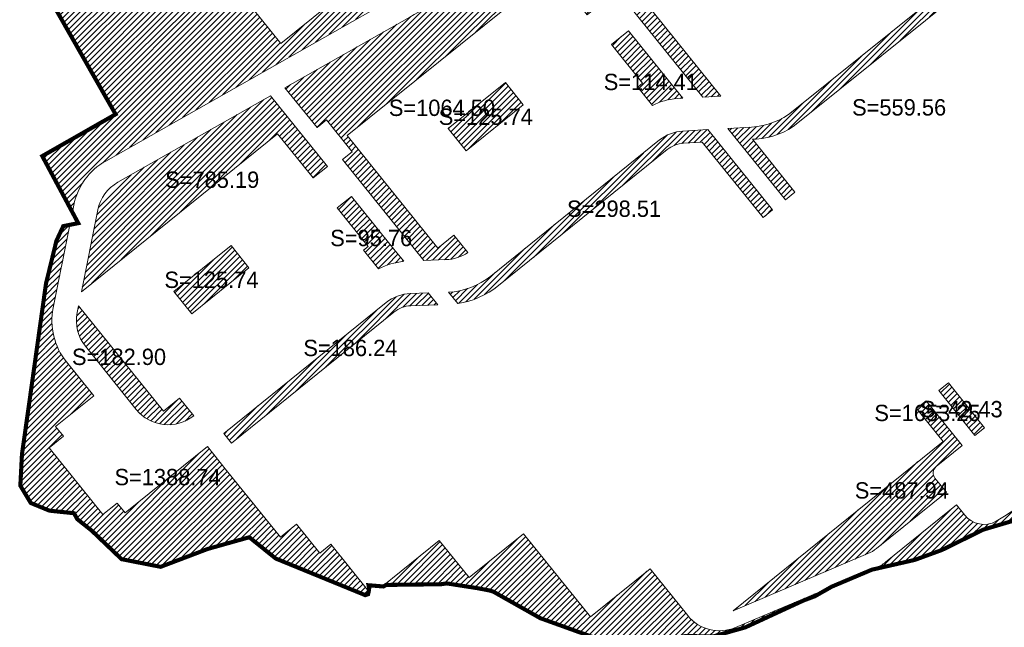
# Model space of a CAD drawing. Header units: millimetres. Extents: x 38389465 to 38395088, y 2473666 to 2480744.
# Tile 18 of 256: x 38390577 to 38390818, y 2475799 to 2475948. Entities that reach past the tile are written whole.
import ezdxf
from ezdxf.enums import TextEntityAlignment as Align

# ---------------------------------------------------------------- set-up
doc = ezdxf.new("R2010")
doc.units = ezdxf.units.MM
doc.header["$LTSCALE"] = 2
doc.linetypes.add('CENTER2', pattern=[1.125, 0.75, -0.125, 0.125, -0.125])
doc.layers.add('MJZJ', color=7, linetype='CONTINUOUS')
doc.layers.add('w-用地红线', color=1, linetype='CONTINUOUS')
doc.layers.add('下沉式地面绿化', color=80, linetype='CONTINUOUS', lineweight=9)
doc.layers.add('普通地面绿化', color=122, linetype='CONTINUOUS', lineweight=9)
doc.styles.add('中等线体', font='txt', dxfattribs={"width": 0.8})
pattern_1 = [(45, (0, 0), (-0.7071067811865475, 0.7071067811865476), [])]

msp = doc.modelspace()

# ---------------------------------------------------------------- hatches: boundary and pattern name
at = {"layer": 'MJZJ', "linetype": 'ByBlock'}
h = msp.add_hatch(dxfattribs=at)
h.set_pattern_fill('411B', color=3, scale=2, style=0)
h.set_pattern_definition(pattern_1)
edge = h.paths.add_edge_path()
edge.add_line((38390965.65789318, 2475966.297020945), (38390937.66389318, 2475938.789020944))
edge.add_line((38390937.66389318, 2475938.789020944), (38390827.95089318, 2475830.978020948))
edge.add_line((38390827.95089318, 2475830.978020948), (38390822.89489318, 2475826.010020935))
edge.add_line((38390822.89489318, 2475826.010020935), (38390813.34789318, 2475823.185020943))
edge.add_line((38390813.34789318, 2475823.185020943), (38390803.23289318, 2475818.213020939))
edge.add_line((38390803.23289318, 2475818.213020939), (38390796.54489318, 2475815.768020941))
edge.add_line((38390796.54489318, 2475815.768020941), (38390786.05289318, 2475813.379020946))
edge.add_line((38390786.05289318, 2475813.379020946), (38390780.09889318, 2475810.86402094))
edge.add_line((38390780.09889318, 2475810.86402094), (38390776.18089318, 2475809.209020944))
edge.add_line((38390776.18089318, 2475809.209020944), (38390772.06789318, 2475806.871020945))
edge.add_line((38390772.06789318, 2475806.871020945), (38390769.38489318, 2475805.871020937))
edge.add_line((38390769.38489318, 2475805.871020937), (38390769.32089318, 2475805.847020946))
edge.add_line((38390769.32089318, 2475805.847020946), (38390755.18389318, 2475799.326020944))
edge.add_line((38390755.18389318, 2475799.326020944), (38390755.02589318, 2475799.253020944))
edge.add_line((38390755.02589318, 2475799.253020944), (38390749.22289318, 2475797.617020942))
edge.add_line((38390749.22289318, 2475797.617020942), (38390747.29789317, 2475797.07402094))
edge.add_line((38390747.29789317, 2475797.07402094), (38390740.19289318, 2475797.099020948))
edge.add_line((38390740.19289318, 2475797.099020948), (38390731.36389318, 2475794.744020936))
edge.add_line((38390731.36389318, 2475794.744020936), (38390728.40589318, 2475795.625020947))
edge.add_line((38390728.40589318, 2475795.625020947), (38390728.39189318, 2475795.629020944))
edge.add_line((38390728.39189318, 2475795.629020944), (38390728.29989318, 2475795.634020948))
edge.add_line((38390728.29989318, 2475795.634020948), (38390728.26489318, 2475795.626020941))
edge.add_line((38390728.26489318, 2475795.626020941), (38390728.11589318, 2475795.591020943))
edge.add_line((38390728.11589318, 2475795.591020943), (38390719.91389317, 2475796.061020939))
edge.add_line((38390719.91389317, 2475796.061020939), (38390704.78689318, 2475801.507020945))
edge.add_line((38390704.78689318, 2475801.507020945), (38390693.22289318, 2475808.029020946))
edge.add_line((38390693.22289318, 2475808.029020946), (38390692.30089318, 2475808.296020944))
edge.add_line((38390692.30089318, 2475808.296020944), (38390689.40489318, 2475808.847020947))
edge.add_line((38390689.40489318, 2475808.847020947), (38390681.85889318, 2475810.017020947))
edge.add_line((38390681.85889318, 2475810.017020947), (38390680.47589318, 2475809.813020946))
edge.add_line((38390680.47589318, 2475809.813020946), (38390666.99789318, 2475809.643020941))
edge.add_line((38390666.99789318, 2475809.643020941), (38390666.36889318, 2475809.266020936))
edge.add_line((38390666.36889318, 2475809.266020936), (38390666.03007189, 2475809.293693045))
edge.add_line((38390666.03007189, 2475809.293693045), (38390680.02985618, 2475820.564529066))
edge.add_line((38390680.02985618, 2475820.564529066), (38390687.36698139, 2475811.450904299))
edge.add_line((38390687.36698139, 2475811.450904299), (38390700.68678404, 2475822.174306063))
edge.add_line((38390700.68678404, 2475822.174306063), (38390717.05412607, 2475801.844025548))
edge.add_line((38390717.05412607, 2475801.844025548), (38390731.68020837, 2475813.619076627))
edge.add_line((38390731.68020837, 2475813.619076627), (38390740.90934795, 2475802.155333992))
edge.add_arc((38390748.69872636, 2475808.426345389), 9.99999999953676, 218.8365722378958, 292.9498985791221)
edge.add_line((38390752.59798694, 2475799.217883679), (38390787.00956997, 2475813.789234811))
edge.add_arc((38390783.11030941, 2475822.997696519), 9.999999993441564, 292.9498984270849, 308.8365720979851)
edge.add_line((38390789.38132079, 2475815.208318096), (38390806.79244876, 2475829.225531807))
edge.add_line((38390806.79244876, 2475829.225531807), (38390808.81608971, 2475826.711917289))
edge.add_arc((38390813.48971678, 2475830.474524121), 6.000000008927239, 218.8365720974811, 299.682023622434)
edge.add_arc((38390786.74966661, 2475877.38901782), 60.0000000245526, 299.6820236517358, 314.4988784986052)
edge.add_line((38390828.80338481, 2475834.593167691), (38391089.50618766, 2476090.775067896))
edge.add_line((38391089.50618766, 2476090.775067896), (38391090.83189316, 2476089.301020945))
edge.add_line((38391090.83189316, 2476089.301020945), (38391090.32789318, 2476088.805020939))
edge.add_line((38391090.32789318, 2476088.805020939), (38391088.93889317, 2476087.441020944))
edge.add_line((38391088.93889317, 2476087.441020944), (38391087.84089318, 2476086.362020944))
edge.add_line((38391087.84089318, 2476086.362020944), (38391057.38589318, 2476056.435020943))
edge.add_line((38391057.38589318, 2476056.435020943), (38391048.79889318, 2476047.996020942))
edge.add_line((38391048.79889318, 2476047.996020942), (38390978.65689318, 2475979.070020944))
edge.add_line((38390978.65689318, 2475979.070020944), (38390965.65789318, 2475966.297020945))
h = msp.add_hatch(dxfattribs=at)
h.set_pattern_fill('411B', color=3, scale=2, style=0)
h.set_pattern_definition(pattern_1)
edge = h.paths.add_edge_path()
edge.add_line((38390625.93524513, 2476067.090545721), (38390640.39068272, 2476049.135184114))
edge.add_line((38390640.39068272, 2476049.135184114), (38390637.27474651, 2476046.626628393))
edge.add_line((38390637.27474651, 2476046.626628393), (38390641.6644244, 2476041.174056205))
edge.add_line((38390641.6644244, 2476041.174056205), (38390630.83755591, 2476032.456893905))
edge.add_line((38390630.83755591, 2476032.456893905), (38390641.247206, 2476019.526672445))
edge.add_line((38390641.247206, 2476019.526672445), (38390608.45477389, 2475993.126629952))
edge.add_line((38390608.45477389, 2475993.126629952), (38390608.45199215, 2475993.122184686))
edge.add_arc((38390618.48561038, 2475980.659179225), 15.99999999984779, 128.8365722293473, 218.8365722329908)
edge.add_line((38390606.02260492, 2475970.62556099), (38390617.43605283, 2475956.448634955))
edge.add_arc((38390629.89905829, 2475966.482253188), 15.99999999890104, 218.8365722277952, 285.2527757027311)
edge.add_arc((38390634.10823236, 2475951.045852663), 7.353743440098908e-05, 5.654563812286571, 72.06656705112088)
edge.add_line((38390634.10825501, 2475951.045922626), (38390641.21717341, 2475942.226141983))
edge.add_line((38390641.21717341, 2475942.226141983), (38390652.90065316, 2475951.633389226))
edge.add_line((38390652.90065316, 2475951.633389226), (38390649.77267781, 2475955.518740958))
edge.add_line((38390649.77267781, 2475955.518740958), (38390652.26336409, 2475957.527265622))
edge.add_line((38390652.26336409, 2475957.527265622), (38390656.65200311, 2475952.076005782))
edge.add_line((38390656.65200311, 2475952.076005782), (38390684.53798915, 2475974.526151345))
edge.add_line((38390684.53798915, 2475974.526151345), (38390680.15299253, 2475979.972884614))
edge.add_line((38390680.15299253, 2475979.972884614), (38390687.9976034, 2475986.350174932))
edge.add_arc((38390684.84535844, 2475974.771601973), 12.00000000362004, 38.83657222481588, 74.77043609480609, ccw=False)
edge.add_line((38390694.19261254, 2475982.296815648), (38390695.35618434, 2475980.85151433))
edge.add_arc((38390686.00893024, 2475973.326300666), 11.99999999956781, -75.37094008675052, 38.83657215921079, ccw=False)
edge.add_arc((38390709.24446308, 2475884.308830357), 80.00000003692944, 104.6290599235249, 119.5050055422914)
edge.add_line((38390669.84449544, 2475953.933844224), (38390598.29284576, 2475913.443616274))
edge.add_arc((38390606.17283928, 2475899.518613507), 15.9999999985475, 119.5050055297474, 168.6365555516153)
edge.add_line((38390590.48648595, 2475902.67112347), (38390590.13108313, 2475900.902699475))
edge.add_line((38390590.13108313, 2475900.902699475), (38390582.75265326, 2475914.650517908))
edge.add_line((38390582.75265326, 2475914.650517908), (38390600.71765207, 2475924.884519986))
edge.add_line((38390600.71765207, 2475924.884519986), (38390585.81215804, 2475951.050113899))
edge.add_line((38390585.81215804, 2475951.050113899), (38390620.46225046, 2476062.799522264))
edge.add_line((38390620.46225046, 2476062.799522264), (38390620.46249872, 2476062.799722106))
edge.add_line((38390620.46249872, 2476062.799722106), (38390620.98125027, 2476064.474522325))
edge.add_line((38390620.98125027, 2476064.474522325), (38390625.93524513, 2476067.090545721))
h = msp.add_hatch(dxfattribs=at)
h.set_pattern_fill('411B', color=3, scale=2, style=0)
h.set_pattern_definition(pattern_1)
edge = h.paths.add_edge_path()
edge.add_line((38390775.23712399, 2476001.222991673), (38390714.42705768, 2475966.581585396))
edge.add_line((38390714.42705768, 2475966.581585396), (38390717.97973941, 2475962.168154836))
edge.add_line((38390717.97973941, 2475962.168154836), (38390720.31682602, 2475964.049668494))
edge.add_line((38390720.31682602, 2475964.049668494), (38390726.58781798, 2475956.260274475))
edge.add_line((38390726.58781798, 2475956.260274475), (38390724.25102876, 2475954.379000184))
edge.add_line((38390724.25102876, 2475954.379000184), (38390744.61719892, 2475929.081523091))
edge.add_line((38390744.61719892, 2475929.081523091), (38390749.03331785, 2475929.336045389))
edge.add_line((38390749.03331785, 2475929.336045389), (38390727.11893155, 2475956.556356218))
edge.add_line((38390727.11893155, 2475956.556356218), (38390777.28230523, 2475996.941905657))
edge.add_line((38390777.28230523, 2475996.941905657), (38390785.99913508, 2475986.114510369))
edge.add_line((38390785.99913508, 2475986.114510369), (38390793.39776295, 2475992.070897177))
edge.add_line((38390793.39776295, 2475992.070897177), (38390787.97633997, 2475998.804980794))
edge.add_arc((38390780.18696155, 2475992.533969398), 10.00000000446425, 38.83657220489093, 119.6686792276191)
edge.add_line((38390775.23712398, 2476001.222991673), (38390775.23712399, 2476001.222991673))
h = msp.add_hatch(dxfattribs=at)
h.set_pattern_fill('411B', color=3, scale=2, style=0)
h.set_pattern_definition(pattern_1)
edge = h.paths.add_edge_path()
edge.add_arc((38390681.33902765, 2475899.532340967), 10.24040755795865, 271.9460574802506, 303.90095765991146, ccw=False)
edge.add_line((38390681.68677735, 2475889.297839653), (38390676.27338917, 2475889.111962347))
edge.add_line((38390676.27338917, 2475889.111962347), (38390656.36120815, 2475913.844758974))
edge.add_line((38390656.36120815, 2475913.844758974), (38390658.69800575, 2475915.726039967))
edge.add_line((38390658.69800575, 2475915.726039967), (38390652.42701377, 2475923.515434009))
edge.add_line((38390652.42701377, 2475923.515434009), (38390650.090317, 2475921.634234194))
edge.add_line((38390650.090317, 2475921.634234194), (38390642.22696009, 2475931.401874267))
edge.add_line((38390642.22696009, 2475931.401874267), (38390672.80473097, 2475948.705471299))
edge.add_arc((38390709.24970101, 2475884.302333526), 73.99999997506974, 104.20187584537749, 119.50500554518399, ccw=False)
edge.add_arc((38390674.90222339, 2476020.023558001), 65.99999999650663, 284.2018759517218, 299.6686793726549)
edge.add_line((38390707.57115146, 2475962.676011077), (38390710.90659352, 2475964.57609786))
edge.add_line((38390710.90659352, 2475964.57609786), (38390720.50944789, 2475952.647898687))
edge.add_line((38390720.50944789, 2475952.647898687), (38390716.302703, 2475949.261165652))
edge.add_line((38390716.302703, 2475949.261165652), (38390707.61925302, 2475960.047064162))
edge.add_line((38390707.61925302, 2475960.047064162), (38390657.45572457, 2475919.661656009))
edge.add_line((38390657.45572457, 2475919.661656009), (38390679.65606295, 2475892.086185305))
edge.add_line((38390679.65606295, 2475892.086185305), (38390683.62817015, 2475895.284005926))
edge.add_line((38390683.62817015, 2475895.284005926), (38390687.05070695, 2475891.032772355))
h = msp.add_hatch(dxfattribs=at)
h.set_pattern_fill('411B', color=3, scale=2, style=0)
h.set_pattern_definition(pattern_1)
edge = h.paths.add_edge_path()
edge.add_arc((38390813.82790872, 2475950.747582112), 10.00000000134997, 38.8889292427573, 128.8365722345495)
edge.add_line((38390807.55689733, 2475958.536960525), (38390766.77384225, 2475925.703659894))
edge.add_arc((38390755.48602173, 2475939.724541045), 18.00000000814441, 273.2985838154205, 308.83657222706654, ccw=False)
edge.add_line((38390756.52173005, 2475921.754362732), (38390750.78237548, 2475921.423575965))
edge.add_line((38390750.78237548, 2475921.423575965), (38390764.83390743, 2475903.969820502))
edge.add_line((38390764.83390743, 2475903.969820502), (38390767.17069236, 2475905.851093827))
edge.add_line((38390767.17069236, 2475905.851093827), (38390756.75629406, 2475918.762903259))
edge.add_line((38390756.75629406, 2475918.762903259), (38390757.65407666, 2475918.814646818))
edge.add_arc((38390756.61836834, 2475936.784825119), 17.99999999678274, 273.2985838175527, 308.8365722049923)
edge.add_line((38390767.90618885, 2475922.763943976), (38390809.43817375, 2475956.20018724))
edge.add_arc((38390813.82788173, 2475950.747622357), 6.999999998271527, 38.83875100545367, 128.8365722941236, ccw=False)
edge.add_line((38390819.2802797, 2475955.13753768), (38390873.86055782, 2475887.34730134))
edge.add_arc((38390870.65277684, 2475889.736891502), 3.999999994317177, 323.3162632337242, 398.8387511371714)
edge.add_line((38390873.7684328, 2475892.245414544), (38390821.61733074, 2475957.018546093))
edge.add_line((38390821.61733074, 2475957.018546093), (38390821.61155342, 2475957.025708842))
h = msp.add_hatch(dxfattribs=at)
h.set_pattern_fill('411B', color=3, scale=2, style=0)
h.set_pattern_definition(pattern_1)
edge = h.paths.add_edge_path()
edge.add_line((38390732.25242777, 2475927.057638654), (38390728.65128557, 2475931.530723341))
edge.add_line((38390728.65128557, 2475931.530723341), (38390729.81972588, 2475932.471398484))
edge.add_line((38390729.81972588, 2475932.471398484), (38390722.19747728, 2475941.939148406))
edge.add_line((38390722.19747728, 2475941.939148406), (38390726.40416484, 2475945.325835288))
edge.add_line((38390726.40416484, 2475945.325835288), (38390731.82883804, 2475938.587720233))
edge.add_line((38390731.82883804, 2475938.587720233), (38390736.8453993, 2475932.356521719))
edge.add_line((38390736.8453993, 2475932.356521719), (38390739.70971591, 2475928.798681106))
edge.add_line((38390739.70971591, 2475928.798681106), (38390738.29528041, 2475928.717160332))
edge.add_arc((38390739.15837067, 2475913.74201175), 14.99999999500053, 93.29858381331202, 117.4128626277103)
edge.add_arc((38390732.25253213, 2475927.057767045), 0.0001654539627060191, 206.7801010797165, 230.8946349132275)
h = msp.add_hatch(dxfattribs=at)
h.set_pattern_fill('411B', color=3, scale=2, style=0)
h.set_pattern_definition(pattern_1)
h.paths.add_polyline_path([(38390682.23907166, 2475921.387990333), (38390696.23058592, 2475932.652126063), (38390700.62036441, 2475927.199453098), (38390686.62885015, 2475915.935317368)])
h = msp.add_hatch(dxfattribs=at)
h.set_pattern_fill('411B', color=3, scale=2, style=0)
h.set_pattern_definition(pattern_1)
edge = h.paths.add_edge_path()
edge.add_line((38390592.33988321, 2475881.428525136), (38390640.39785098, 2475920.119381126))
edge.add_line((38390640.39785098, 2475920.119381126), (38390649.11343354, 2475909.293632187))
edge.add_line((38390649.11343354, 2475909.293632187), (38390652.61864297, 2475912.115551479))
edge.add_line((38390652.61864297, 2475912.115551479), (38390638.69177634, 2475929.413886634))
edge.add_line((38390638.69177634, 2475929.413886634), (38390601.25145599, 2475908.226854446))
edge.add_arc((38390606.31544901, 2475899.422947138), 10.15641714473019, 119.9074422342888, 168.2041568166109)
edge.add_line((38390596.37351283, 2475901.499173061), (38390592.33988321, 2475881.428525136))
h = msp.add_hatch(dxfattribs=at)
h.set_pattern_fill('411B', color=3, scale=2, style=0)
h.set_pattern_definition(pattern_1)
edge = h.paths.add_edge_path()
edge.add_line((38390761.71815027, 2475901.461420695), (38390759.38130245, 2475899.580096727))
edge.add_line((38390759.38130245, 2475899.580096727), (38390744.47955716, 2475918.05533552))
edge.add_line((38390744.47955716, 2475918.05533552), (38390739.88818722, 2475917.790712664))
edge.add_arc((38390740.29096268, 2475910.802309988), 7.000000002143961, 93.29858383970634, 128.836572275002)
edge.add_line((38390735.9012547, 2475916.254874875), (38390694.51289527, 2475882.934260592))
edge.add_arc((38390681.34377134, 2475899.291955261), 21.00000000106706, 278.78473184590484, 308.83657222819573, ccw=False)
edge.add_line((38390684.55094359, 2475878.538303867), (38390682.31302864, 2475881.318073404))
edge.add_line((38390682.31302864, 2475881.318073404), (38390682.30958721, 2475881.322348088))
edge.add_arc((38390681.34971016, 2475899.296736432), 18.00000000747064, 273.0568335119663, 308.8365722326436)
edge.add_line((38390692.63753068, 2475885.275855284), (38390734.01995127, 2475918.591688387))
edge.add_arc((38390740.29096268, 2475910.802309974), 10.00000000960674, 93.29858392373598, 128.8365723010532, ccw=False)
edge.add_line((38390739.71556915, 2475920.785742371), (38390745.87488417, 2475921.140733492))
edge.add_line((38390745.87488417, 2475921.140733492), (38390761.71815027, 2475901.461420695))
h = msp.add_hatch(dxfattribs=at)
h.set_pattern_fill('411B', color=3, scale=2, style=0)
h.set_pattern_definition(pattern_1)
edge = h.paths.add_edge_path()
edge.add_line((38390661.42898238, 2475891.604210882), (38390665.11357265, 2475887.027490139))
edge.add_arc((38390673.33988822, 2475870.895244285), 18.10860635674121, 96.41704712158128, 117.01839708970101, ccw=False)
edge.add_line((38390671.31598705, 2475888.89039497), (38390668.92438407, 2475891.861075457))
edge.add_line((38390668.92438407, 2475891.861075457), (38390663.90758611, 2475898.092570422))
edge.add_line((38390663.90758611, 2475898.092570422), (38390658.51304863, 2475904.793271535))
edge.add_line((38390658.51304863, 2475904.793271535), (38390655.00820626, 2475901.971620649))
edge.add_line((38390655.00820626, 2475901.971620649), (38390662.59739592, 2475892.544868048))
edge.add_line((38390662.59739592, 2475892.544868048), (38390661.42898238, 2475891.604210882))
h = msp.add_hatch(dxfattribs=at)
h.set_pattern_fill('411B', color=3, scale=2, style=0)
h.set_pattern_definition(pattern_1)
edge = h.paths.add_edge_path()
edge.add_line((38390603.06110208, 2475827.284174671), (38390623.2364466, 2475843.5252378))
edge.add_line((38390623.2364466, 2475843.5252378), (38390627.93963816, 2475837.683234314))
edge.add_line((38390627.93963816, 2475837.683234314), (38390636.21736192, 2475827.401245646))
edge.add_line((38390636.21736192, 2475827.401245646), (38390641.10873964, 2475821.325521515))
edge.add_line((38390641.10873964, 2475821.325521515), (38390645.08132853, 2475824.523730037))
edge.add_line((38390645.08132853, 2475824.523730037), (38390650.78807572, 2475817.435211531))
edge.add_line((38390650.78807572, 2475817.435211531), (38390653.4675672, 2475819.592395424))
edge.add_line((38390653.4675672, 2475819.592395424), (38390662.75596276, 2475808.055049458))
edge.add_line((38390662.75596276, 2475808.055049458), (38390662.73489318, 2475807.916020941))
edge.add_line((38390662.73489318, 2475807.916020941), (38390662.72189318, 2475807.831020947))
edge.add_line((38390662.72189318, 2475807.831020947), (38390662.60089318, 2475807.364020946))
edge.add_line((38390662.60089318, 2475807.364020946), (38390661.91189318, 2475807.137020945))
edge.add_line((38390661.91189318, 2475807.137020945), (38390658.88589318, 2475808.374020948))
edge.add_line((38390658.88589318, 2475808.374020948), (38390652.67989318, 2475810.911020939))
edge.add_line((38390652.67989318, 2475810.911020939), (38390639.96289318, 2475816.109020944))
edge.add_line((38390639.96289318, 2475816.109020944), (38390636.56689317, 2475818.843020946))
edge.add_line((38390636.56689317, 2475818.843020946), (38390633.58389318, 2475821.244020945))
edge.add_line((38390633.58389318, 2475821.244020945), (38390633.31389318, 2475821.271020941))
edge.add_line((38390633.31389318, 2475821.271020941), (38390623.31989318, 2475818.46102094))
edge.add_line((38390623.31989318, 2475818.46102094), (38390611.76689318, 2475814.078020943))
edge.add_line((38390611.76689318, 2475814.078020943), (38390606.53389317, 2475815.101020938))
edge.add_line((38390606.53389317, 2475815.101020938), (38390602.19589318, 2475815.950020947))
edge.add_line((38390602.19589318, 2475815.950020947), (38390594.83389318, 2475822.976020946))
edge.add_line((38390594.83389318, 2475822.976020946), (38390591.34389318, 2475825.748020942))
edge.add_line((38390591.34389318, 2475825.748020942), (38390590.53689318, 2475827.199020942))
edge.add_line((38390590.53689318, 2475827.199020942), (38390584.50889318, 2475827.829020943))
edge.add_line((38390584.50889318, 2475827.829020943), (38390579.93789318, 2475829.711020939))
edge.add_line((38390579.93789318, 2475829.711020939), (38390577.38289317, 2475833.947020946))
edge.add_line((38390577.38289317, 2475833.947020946), (38390577.78689318, 2475841.679020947))
edge.add_line((38390577.78689318, 2475841.679020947), (38390579.40389317, 2475853.07202094))
edge.add_line((38390579.40389317, 2475853.07202094), (38390583.66889318, 2475883.41302094))
edge.add_line((38390583.66889318, 2475883.41302094), (38390585.12389319, 2475889.385020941))
edge.add_line((38390585.12389319, 2475889.385020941), (38390586.22389318, 2475893.901020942))
edge.add_line((38390586.22389318, 2475893.901020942), (38390587.90489318, 2475897.497020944))
edge.add_line((38390587.90489318, 2475897.497020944), (38390589.02689318, 2475897.719020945))
edge.add_line((38390589.02689318, 2475897.719020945), (38390589.51723606, 2475897.815740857))
edge.add_line((38390589.51723606, 2475897.815740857), (38390585.43385123, 2475877.497512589))
edge.add_arc((38390601.12020458, 2475874.345002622), 16.00000000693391, 168.6365555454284, 218.8365722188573)
edge.add_line((38390588.65719911, 2475864.311384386), (38390595.36477823, 2475855.979734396))
edge.add_line((38390595.36477823, 2475855.979734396), (38390586.01750921, 2475848.454536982))
edge.add_line((38390586.01750921, 2475848.454536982), (38390587.95510708, 2475846.047785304))
edge.add_line((38390587.95510708, 2475846.047785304), (38390584.44988336, 2475843.225834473))
edge.add_line((38390584.44988336, 2475843.225834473), (38390597.61898156, 2475826.868119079))
edge.add_line((38390597.61898156, 2475826.868119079), (38390601.12420899, 2475829.690065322))
edge.add_line((38390601.12420899, 2475829.690065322), (38390603.06179614, 2475827.28331255))
edge.add_line((38390603.06179614, 2475827.28331255), (38390603.06110208, 2475827.284174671))
h = msp.add_hatch(dxfattribs=at)
h.set_pattern_fill('411B', color=3, scale=2, style=0)
h.set_pattern_definition(pattern_1)
h.paths.add_polyline_path([(38390615.02006541, 2475881.457628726), (38390629.01157967, 2475892.721764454), (38390633.40131243, 2475887.269148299), (38390619.40979817, 2475876.005012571)])
h = msp.add_hatch(dxfattribs=at)
h.set_pattern_fill('411B', color=3, scale=2, style=0)
h.set_pattern_definition(pattern_1)
edge = h.paths.add_edge_path()
edge.add_line((38390629.09040482, 2475844.386544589), (38390668.91989022, 2475876.452152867))
edge.add_arc((38390673.30959821, 2475870.999587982), 6.99999999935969, 91.96656924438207, 128.836572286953, ccw=False)
edge.add_line((38390673.06938362, 2475877.99546512), (38390679.67031067, 2475878.222118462))
edge.add_line((38390679.67031067, 2475878.222118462), (38390677.31867813, 2475881.143139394))
edge.add_line((38390677.31867813, 2475881.143139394), (38390672.95548663, 2475880.990312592))
edge.add_arc((38390673.30553576, 2475870.996441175), 10.00000001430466, 92.0060435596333, 128.836572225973)
edge.add_line((38390667.03452435, 2475878.7858196), (38390627.20904967, 2475846.723440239))
edge.add_line((38390627.20904967, 2475846.723440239), (38390629.09040482, 2475844.386544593))
edge.add_line((38390629.09040482, 2475844.386544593), (38390629.09040482, 2475844.386544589))
h = msp.add_hatch(dxfattribs=at)
h.set_pattern_fill('411B', color=3, scale=2, style=0)
h.set_pattern_definition(pattern_1)
edge = h.paths.add_edge_path()
edge.add_line((38390591.65061253, 2475877.974791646), (38390591.31723641, 2475876.320297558))
edge.add_arc((38390601.1202103, 2475874.345024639), 10.00000000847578, 168.6076010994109, 218.8364669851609)
edge.add_line((38390593.33082036, 2475868.074027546), (38390605.79494726, 2475852.591968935))
edge.add_arc((38390613.58455133, 2475858.863284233), 10.0003663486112, 218.8371177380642, 308.8315532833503)
edge.add_line((38390619.85511009, 2475851.073071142), (38390616.40628453, 2475855.357692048))
edge.add_line((38390616.40628453, 2475855.357692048), (38390612.4338262, 2475852.159576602))
edge.add_line((38390612.4338262, 2475852.159576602), (38390591.65061253, 2475877.974791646))
h = msp.add_hatch(dxfattribs=at)
h.set_pattern_fill('411B', color=3, scale=2, style=0)
h.set_pattern_definition(pattern_1)
h.paths.add_polyline_path([(38390804.79667496, 2475859.11475429), (38390802.4515426, 2475857.223219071), (38390811.29390854, 2475846.260421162), (38390813.63904089, 2475848.15195639)])
h = msp.add_hatch(dxfattribs=at)
h.set_pattern_fill('411B', color=3, scale=2, style=0)
h.set_pattern_definition(pattern_1)
edge = h.paths.add_edge_path()
edge.add_arc((38390781.55506733, 2475825.597012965), 9.000000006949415, 292.9498986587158, 308.83646723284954, ccw=False)
edge.add_line((38390785.06440187, 2475817.30939743), (38390752.07991055, 2475803.342338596))
edge.add_line((38390752.07991055, 2475803.342338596), (38390803.48893, 2475844.807789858))
edge.add_line((38390803.48893, 2475844.807789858), (38390797.00728504, 2475852.843757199))
edge.add_line((38390797.00728504, 2475852.843757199), (38390799.34410201, 2475854.725056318))
edge.add_line((38390799.34410201, 2475854.725056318), (38390808.17815258, 2475843.752022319))
edge.add_line((38390808.17815258, 2475843.752022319), (38390801.79958423, 2475838.607201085))
edge.add_arc((38390803.05520958, 2475837.050472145), 1.999999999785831, 128.8889292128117, 218.8889293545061)
edge.add_line((38390801.49848064, 2475835.794846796), (38390804.28407515, 2475832.34125645))
edge.add_line((38390804.28407515, 2475832.34125645), (38390787.19896474, 2475818.586562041))
edge.add_line((38390787.19896474, 2475818.586562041), (38390787.19896474, 2475818.586562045))

# ---------------------------------------------------------------- linework, layer by layer
at = {"layer": 'w-用地红线', "linetype": 'CENTER2', "ltscale": 10, "const_width": 1, "flags": 128}
msp.add_lwpolyline([(38390933.16626956, 2476279.843517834), (38390933.17726956, 2476279.852517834), (38390933.68226956, 2476280.259517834), (38390950.59326956, 2476259.253517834), (38391037.82726955, 2476150.898517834), (38391055.04526956, 2476129.983517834), (38391072.71526956, 2476109.449517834), (38391090.83026955, 2476089.307517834), (38391090.32626955, 2476088.811517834), (38391088.93726955, 2476087.447517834), (38391087.83926956, 2476086.368517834), (38391057.38426956, 2476056.441517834), (38391048.79726955, 2476048.002517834), (38390978.65526956, 2475979.076517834), (38390965.65626956, 2475966.303517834), (38390937.66226956, 2475938.795517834), (38390827.94926956, 2475830.984517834), (38390822.89326955, 2475826.016517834), (38390813.34626956, 2475823.191517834), (38390803.23126955, 2475818.219517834), (38390796.54326955, 2475815.774517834), (38390786.05126955, 2475813.385517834), (38390780.09726956, 2475810.870517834), (38390776.17926955, 2475809.215517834), (38390772.06626955, 2475806.877517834), (38390769.38326956, 2475805.877517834), (38390769.31926955, 2475805.853517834), (38390755.18226956, 2475799.332517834), (38390755.02426956, 2475799.259517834), (38390749.22126956, 2475797.623517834), (38390747.29626956, 2475797.080517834), (38390740.19126955, 2475797.105517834), (38390731.36226956, 2475794.750517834), (38390728.40426955, 2475795.631517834), (38390728.39026956, 2475795.635517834), (38390728.29826955, 2475795.640517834), (38390728.26326956, 2475795.632517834), (38390728.11426955, 2475795.597517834), (38390719.91226956, 2475796.067517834), (38390704.78526956, 2475801.513517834), (38390693.22126956, 2475808.035517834), (38390692.29926956, 2475808.302517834), (38390689.40326956, 2475808.853517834), (38390681.85726956, 2475810.023517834), (38390680.47426955, 2475809.819517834), (38390666.99626955, 2475809.649517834), (38390666.36726955, 2475809.272517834), (38390662.70626955, 2475809.571517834), (38390662.87026956, 2475808.826517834), (38390662.73326956, 2475807.922517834), (38390662.72026955, 2475807.837517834), (38390662.59926955, 2475807.370517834), (38390661.91026956, 2475807.143517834), (38390658.88426956, 2475808.380517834), (38390652.67826956, 2475810.917517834), (38390639.96126956, 2475816.115517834), (38390636.56526955, 2475818.849517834), (38390633.58226956, 2475821.250517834), (38390633.31226955, 2475821.277517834), (38390623.31826956, 2475818.467517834), (38390611.76526956, 2475814.084517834), (38390606.53226955, 2475815.107517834), (38390602.19426955, 2475815.956517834), (38390594.83226956, 2475822.982517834), (38390591.34226955, 2475825.754517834), (38390590.53526956, 2475827.205517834), (38390584.50726955, 2475827.835517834), (38390579.93626956, 2475829.717517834), (38390577.38126956, 2475833.953517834), (38390577.78526956, 2475841.685517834), (38390579.40226956, 2475853.078517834), (38390583.66726956, 2475883.419517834), (38390585.12226956, 2475889.391517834), (38390586.22226956, 2475893.907517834), (38390587.90326956, 2475897.503517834), (38390589.02526955, 2475897.725517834), (38390591.57044417, 2475898.227552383), (38390582.75626758, 2475914.650517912), (38390600.7212664, 2475924.884519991), (38390585.81326337, 2475951.054518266), (38390620.46225045, 2476062.799522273), (38390620.98125025, 2476064.474522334), (38390666.07824749, 2476088.288527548), (38390677.32424328, 2476124.699528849), (38390653.54123808, 2476169.738526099), (38390662.25423481, 2476197.978527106), (38390662.19123468, 2476199.122527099), (38390667.73116221, 2476217.075502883), (38390669.12443249, 2476215.905454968), (38390673.73735896, 2476230.934633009), (38390684.5523888, 2476265.904147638), (38390683.30312692, 2476266.256329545), (38390682.94748151, 2476266.38832633), (38390684.0182265, 2476269.860529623), (38390686.6702255, 2476278.455529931), (38390719.86221307, 2476386.028533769), (38390755.50520894, 2476421.671537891), (38390791.14820482, 2476457.313542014), (38390858.55541021, 2476370.539317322), (38390909.55422195, 2476309.172555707), (38390933.16622534, 2476279.843558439)], close=True, dxfattribs=at)
at = {"layer": '下沉式地面绿化', "linetype": 'ByBlock', "flags": 128}
for points in [[(38390775.23712399, 2476001.222991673), (38390714.42705768, 2475966.581585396), (38390717.97973941, 2475962.168154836), (38390720.31682602, 2475964.049668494), (38390726.58781798, 2475956.260274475), (38390724.25102876, 2475954.379000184), (38390744.61719892, 2475929.081523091), (38390749.03331785, 2475929.336045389), (38390727.11893155, 2475956.556356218), (38390777.28230523, 2475996.941905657), (38390785.99913508, 2475986.114510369), (38390793.39776295, 2475992.070897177), (38390787.97633997, 2475998.804980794, 0.3680874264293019), (38390775.23712398, 2476001.222991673)], [(38390687.05070695, 2475891.032772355, -0.1403401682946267), (38390681.68677735, 2475889.297839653), (38390676.27338917, 2475889.111962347), (38390656.36120815, 2475913.844758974), (38390658.69800575, 2475915.726039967), (38390652.42701377, 2475923.515434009), (38390650.090317, 2475921.634234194), (38390642.22696009, 2475931.401874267), (38390672.80473097, 2475948.705471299, -0.06687191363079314), (38390691.09460576, 2475956.04069504, 0.06758930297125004), (38390707.57115146, 2475962.676011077), (38390710.90659352, 2475964.57609786), (38390720.50944789, 2475952.647898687), (38390716.302703, 2475949.261165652), (38390707.61925302, 2475960.047064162), (38390657.45572457, 2475919.661656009), (38390679.65606295, 2475892.086185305), (38390683.62817015, 2475895.284005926)], [(38390732.25242777, 2475927.057638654), (38390728.65128557, 2475931.530723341), (38390729.81972588, 2475932.471398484), (38390722.19747728, 2475941.939148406), (38390726.40416484, 2475945.325835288), (38390731.82883804, 2475938.587720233), (38390736.8453993, 2475932.356521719), (38390739.70971591, 2475928.798681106), (38390738.29528041, 2475928.717160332, 0.1056084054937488), (38390732.25238442, 2475927.057692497, 0.1056084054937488), (38390732.25242777, 2475927.057638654)], [(38390592.33988321, 2475881.428525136), (38390640.39785098, 2475920.119381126), (38390649.11343354, 2475909.293632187), (38390652.61864297, 2475912.115551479), (38390638.69177634, 2475929.413886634), (38390601.25145599, 2475908.226854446, 0.2139100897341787), (38390596.37351283, 2475901.499173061)], [(38390661.42898238, 2475891.604210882), (38390665.11357265, 2475887.027490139, -0.09013324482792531), (38390671.31598705, 2475888.89039497), (38390668.92438407, 2475891.861075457), (38390663.90758611, 2475898.092570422), (38390658.51304863, 2475904.793271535), (38390655.00820626, 2475901.971620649), (38390662.59739592, 2475892.544868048)], [(38390603.06110208, 2475827.284174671), (38390623.2364466, 2475843.5252378), (38390627.93963816, 2475837.683234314), (38390636.21736192, 2475827.401245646), (38390641.10873964, 2475821.325521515), (38390645.08132853, 2475824.523730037), (38390650.78807572, 2475817.435211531), (38390653.4675672, 2475819.592395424), (38390662.75596276, 2475808.055049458), (38390662.73489318, 2475807.916020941), (38390662.72189318, 2475807.831020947), (38390662.60089318, 2475807.364020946), (38390661.91189318, 2475807.137020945), (38390658.88589318, 2475808.374020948), (38390652.67989318, 2475810.911020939), (38390639.96289318, 2475816.109020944), (38390636.56689317, 2475818.843020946), (38390633.58389318, 2475821.244020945), (38390633.31389318, 2475821.271020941), (38390623.31989318, 2475818.46102094), (38390611.76689318, 2475814.078020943), (38390606.53389317, 2475815.101020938), (38390602.19589318, 2475815.950020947), (38390594.83389318, 2475822.976020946), (38390591.34389318, 2475825.748020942), (38390590.53689318, 2475827.199020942), (38390584.50889318, 2475827.829020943), (38390579.93789318, 2475829.711020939), (38390577.38289317, 2475833.947020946), (38390577.78689318, 2475841.679020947), (38390579.40389317, 2475853.07202094), (38390583.66889318, 2475883.41302094), (38390585.12389319, 2475889.385020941), (38390586.22389318, 2475893.901020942), (38390587.90489318, 2475897.497020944), (38390589.02689318, 2475897.719020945), (38390589.51723606, 2475897.815740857), (38390585.43385123, 2475877.497512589, 0.2226104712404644), (38390588.65719911, 2475864.311384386), (38390595.36477823, 2475855.979734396), (38390586.01750921, 2475848.454536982), (38390587.95510708, 2475846.047785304), (38390584.44988336, 2475843.225834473), (38390597.61898156, 2475826.868119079), (38390601.12420899, 2475829.690065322), (38390603.06179614, 2475827.28331255)], [(38390591.65061253, 2475877.974791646), (38390591.31723641, 2475876.320297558, 0.222742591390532), (38390593.33082036, 2475868.074027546), (38390605.79494726, 2475852.591968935, 0.4141851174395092), (38390619.85511009, 2475851.073071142), (38390616.40628453, 2475855.357692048), (38390612.4338262, 2475852.159576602), (38390591.65061253, 2475877.974791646), (38390591.65061253, 2475877.974791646)]]:
    msp.add_lwpolyline(points, format="xyb", close=True, dxfattribs=at)
for points in [[(38390669.84449544, 2475953.933844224), (38390598.29284576, 2475913.443616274, 0.2177224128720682), (38390590.48648595, 2475902.67112347), (38390590.13108313, 2475900.902699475), (38390582.75265326, 2475914.650517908), (38390600.71765207, 2475924.884519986), (38390585.81215804, 2475951.050113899)], [(38390719.91389317, 2475796.061020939), (38390704.78689318, 2475801.507020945), (38390693.22289318, 2475808.029020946), (38390692.30089318, 2475808.296020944), (38390689.40489318, 2475808.847020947), (38390681.85889318, 2475810.017020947), (38390680.47589318, 2475809.813020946), (38390666.99789318, 2475809.643020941), (38390666.36889318, 2475809.266020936), (38390666.03007189, 2475809.293693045), (38390680.02985618, 2475820.564529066), (38390687.36698139, 2475811.450904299), (38390700.68678404, 2475822.174306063), (38390717.05412607, 2475801.844025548), (38390731.68020837, 2475813.619076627), (38390740.90934795, 2475802.155333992, 0.3351452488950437), (38390752.59798694, 2475799.217883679), (38390787.00956997, 2475813.789234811, 0.06942993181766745), (38390789.38132079, 2475815.208318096), (38390806.79244876, 2475829.225531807), (38390808.81608971, 2475826.711917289, 0.3681535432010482), (38390816.46083346, 2475825.261802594, 0.06474095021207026), (38390828.80338481, 2475834.593167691)]]:
    msp.add_lwpolyline(points, format="xyb", dxfattribs=at)
for points in [[(38390634.10825501, 2475951.045922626), (38390641.21717341, 2475942.226141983), (38390652.90065316, 2475951.633389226)], [(38390822.89489318, 2475826.010020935), (38390813.34789318, 2475823.185020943), (38390803.23289318, 2475818.213020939), (38390796.54489318, 2475815.768020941), (38390786.05289318, 2475813.379020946), (38390780.09889318, 2475810.86402094), (38390776.18089318, 2475809.209020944), (38390772.06789318, 2475806.871020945), (38390769.38489318, 2475805.871020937), (38390769.32089318, 2475805.847020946), (38390755.18389318, 2475799.326020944), (38390755.02589318, 2475799.253020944)]]:
    msp.add_lwpolyline(points, dxfattribs=at)
for points in [[(38390682.23907166, 2475921.387990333), (38390696.23058592, 2475932.652126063), (38390700.62036441, 2475927.199453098), (38390686.62885015, 2475915.935317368)], [(38390615.02006541, 2475881.457628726), (38390629.01157967, 2475892.721764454), (38390633.40131243, 2475887.269148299), (38390619.40979817, 2475876.005012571)]]:
    msp.add_lwpolyline(points, close=True, dxfattribs=at)
at = {"layer": '普通地面绿化', "linetype": 'ByBlock', "flags": 128}
for points in [[(38390821.61155342, 2475957.025708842, 0.4139459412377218), (38390807.55689733, 2475958.536960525), (38390766.77384225, 2475925.703659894, -0.1563186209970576), (38390756.52173005, 2475921.754362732), (38390750.78237548, 2475921.423575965), (38390764.83390743, 2475903.969820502), (38390767.17069236, 2475905.851093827), (38390756.75629406, 2475918.762903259), (38390757.65407666, 2475918.814646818, 0.1563186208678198), (38390767.90618885, 2475922.763943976), (38390767.90618885, 2475922.763943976), (38390809.43817375, 2475956.20018724, -0.4142024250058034), (38390819.2802797, 2475955.13753768), (38390873.86055782, 2475887.34730134, 0.3419987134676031), (38390873.7684328, 2475892.245414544), (38390821.61733074, 2475957.018546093)], [(38390761.71815027, 2475901.461420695), (38390759.38130245, 2475899.580096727), (38390744.47955716, 2475918.05533552), (38390739.88818722, 2475917.790712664, 0.1563186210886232), (38390735.9012547, 2475916.254874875), (38390694.51289527, 2475882.934260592, -0.1318826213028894), (38390684.55094359, 2475878.538303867), (38390682.31302864, 2475881.318073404), (38390682.30958721, 2475881.322348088, 0.1573994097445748), (38390692.63753068, 2475885.275855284), (38390734.01995127, 2475918.591688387, -0.1563186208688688), (38390739.71556915, 2475920.785742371), (38390745.87488417, 2475921.140733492)], [(38390629.09040482, 2475844.386544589), (38390668.91989022, 2475876.452152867, -0.1622781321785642), (38390673.06938362, 2475877.99546512), (38390679.67031067, 2475878.222118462), (38390677.31867813, 2475881.143139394), (38390672.95548663, 2475880.990312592, 0.1621013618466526), (38390667.03452435, 2475878.7858196), (38390627.20904967, 2475846.723440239), (38390629.09040482, 2475844.386544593)], [(38390787.19896474, 2475818.586562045, -0.06942947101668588), (38390785.06440187, 2475817.30939743), (38390752.07991055, 2475803.342338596), (38390803.48893, 2475844.807789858), (38390797.00728504, 2475852.843757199), (38390799.34410201, 2475854.725056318), (38390808.17815258, 2475843.752022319), (38390801.79958423, 2475838.607201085, 0.4142135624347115), (38390801.49848064, 2475835.794846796), (38390804.28407515, 2475832.34125645), (38390787.19896474, 2475818.586562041)]]:
    msp.add_lwpolyline(points, format="xyb", close=True, dxfattribs=at)
msp.add_lwpolyline([(38390804.79667496, 2475859.11475429), (38390802.4515426, 2475857.223219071), (38390811.29390854, 2475846.260421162), (38390813.63904089, 2475848.15195639)], close=True, dxfattribs=at)

# ---------------------------------------------------------------- texts
at = {"layer": 'MJZJ', "color": 7, "linetype": 'ByBlock', "style": '中等线体'}
for s, p in [('S=114.41', (38390731.86446611, 2475932.809105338)), ('S=1064.50', (38390680.68682341, 2475926.475064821)), ('S=559.56', (38390792.7149076, 2475926.582475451)), ('S=125.74', (38390691.42971803, 2475924.293721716)), ('S=785.19', (38390624.39807941, 2475908.871000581)), ('S=298.51', (38390722.86944937, 2475901.773034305)), ('S=95.76', (38390663.35114538, 2475894.598187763)), ('S=125.74', (38390624.21068892, 2475884.363388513)), ('S=186.24', (38390658.26201477, 2475867.676170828)), ('S=182.90', (38390601.56556249, 2475865.500112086)), ('S=42.43', (38390808.04529174, 2475852.687587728)), ('S=1653.25', (38390799.66187137, 2475851.768611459)), ('S=1388.74', (38390613.46347585, 2475836.057965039)), ('S=487.94', (38390793.37662286, 2475832.790617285))]:
    msp.add_text(s, height=4, dxfattribs=at).set_placement(p, align=Align.MIDDLE)

doc.saveas('drawing.dxf')
